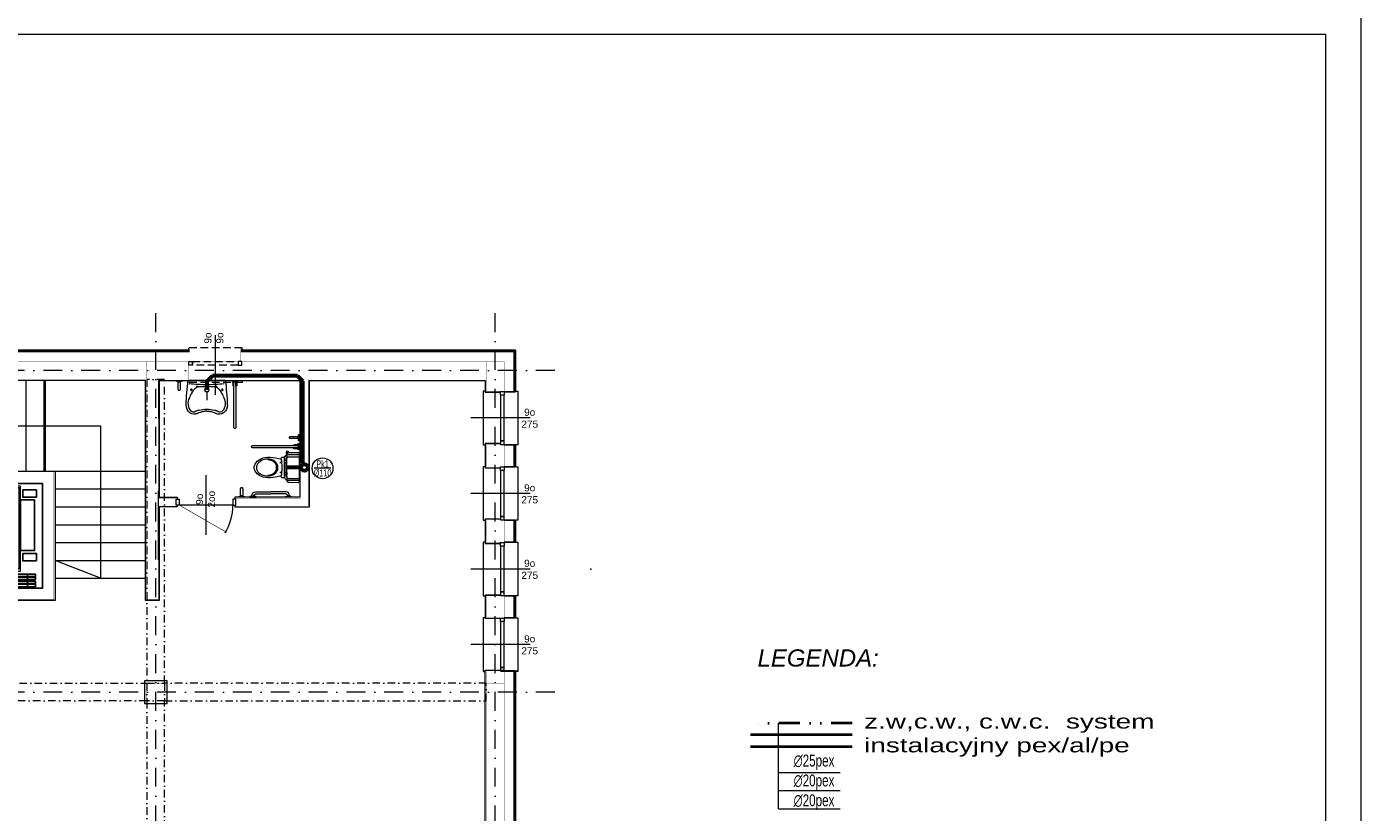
# Model space of a CAD drawing. Extents: x 4615668 to 9294084, y 16339 to 10688993.
# Tile 231 of 256: x 4720963 to 4723204, y 5343179 to 5344498. Entities that reach past the tile are written whole.
import ezdxf
from ezdxf.enums import TextEntityAlignment as Align
from ezdxf.lldxf.tags import DXFTag

# ---------------------------------------------------------------- set-up
doc = ezdxf.new("R2010")
doc.units = 0
doc.header["$MEASUREMENT"] = 0
for name, pattern in [('DASHDOT', [25.4, 12.7, -6.35, 0, -6.35]), ('DASHED', [19.05, 12.7, -6.35]), ('DIVIDE', [1.25, 0.5, -0.25, 0, -0.25, 0, -0.25])]:
    doc.linetypes.add(name, pattern=pattern)
for name, color, linetype, lineweight in [('++ wod-kan_Opisy Kan', 221, 'Continuous', 5), ('_InstKAN_Pion1', 41, 'Continuous', 35), ('_T_w-k_Tr_cwc', 31, 'DIVIDE', 40), ('_T_w-k_Tr_cwu', 20, 'DASHDOT', 40), ('_T_w-k_Tr_ks', 34, 'Continuous', 60), ('_T_w-k_Tr_zw', 150, 'Continuous', 40), ('A_widok', 8, 'Continuous', 0), ('hatch', 253, 'Continuous', 0), ('IS_KS_piony_oznaczenia', 35, 'Continuous', 18), ('Osie', 175, 'DASHDOT', 9), ('Wymiar', 7, 'Continuous', 9), ('WYPOSAŻENIE', 223, 'Continuous', 9)]:
    doc.layers.add(name, color=color, linetype=linetype, lineweight=lineweight)
for name, color, linetype in [('_', 7, 'Continuous'), ('MURY', 7, 'Continuous'), ('STOLARKA', 4, 'Continuous')]:
    doc.layers.add(name, color=color, linetype=linetype)
doc.styles.add('_a1', font='arial.ttf', dxfattribs={"height": 120})
doc.styles.add('ARIAL_CE', font='arial.ttf', dxfattribs={"height": 15})
doc.styles.add('opis instalacje', font='arial.ttf', dxfattribs={"width": 0.7, "height": 12})
doc.linetypes.add('BATTING', pattern='A,0.00254,-2.54,[134,ltypeshp.shx,S=2.54,R=0,X=-2.54,Y=0],-5.08,[134,ltypeshp.shx,S=2.54,R=180,X=2.54,Y=0],-2.54', length=10.16254)
tags = doc.linetypes.add('DASH', pattern=[15, 10, -5]).pattern_tags.tags
tags[6:7] = [DXFTag(74, 4), DXFTag(75, 0), DXFTag(340, '0'), DXFTag(46, 0.0), DXFTag(50, 0.0), DXFTag(44, 0.0), DXFTag(45, 0.0)]
tags[4:5] = [DXFTag(74, 4), DXFTag(75, 0), DXFTag(340, '0'), DXFTag(46, 0.0), DXFTag(50, 0.0), DXFTag(44, 0.0), DXFTag(45, 0.0)]

# ---------------------------------------------------------------- blocks, each defined once
blk = doc.blocks.new('G$C503E6358')
at = {"layer": 'STOLARKA', "color": 5, "linetype": 'DASHED', "lineweight": 0}
blk.add_line((100, 45), (0, 45), dxfattribs=at)
for points in [[(24, 0), (21, 0), (21, 90), (24, 90)], [(76, 0), (79, 0), (79, 90), (76, 90)]]:
    blk.add_lwpolyline(points, dxfattribs=at)
for points in [[(56, 89.5), (56, 83.5), (50, 83.5), (50, 89.5)], [(56, 83.5), (56, 6.5), (50, 6.5), (50, 83.5)], [(56, 0.5), (56, 6.5), (50, 6.5), (50, 0.5)]]:
    blk.add_lwpolyline(points, close=True, dxfattribs=at)
blk = doc.blocks.new('G$C772A7A8F')
at = {"layer": 'STOLARKA', "color": 5, "lineweight": 0}
blk.add_line((100, 45), (0, 45), dxfattribs=at)
for points in [[(24, 0), (21, 0), (21, 90), (24, 90)], [(76, 0), (79, 0), (79, 90), (76, 90)]]:
    blk.add_lwpolyline(points, dxfattribs=at)
for points in [[(56, 89.5), (56, 83.5), (50, 83.5), (50, 89.5)], [(56, 83.5), (56, 6.5), (50, 6.5), (50, 83.5)], [(56, 0.5), (56, 6.5), (50, 6.5), (50, 0.5)]]:
    blk.add_lwpolyline(points, close=True, dxfattribs=at)
blk = doc.blocks.new('G$C5CBE0247')
at = {"layer": 'STOLARKA', "color": 5, "lineweight": 0}
for points in [[(0, 55), (0, 58), (60, 58), (60, 55)], [(0, 3), (0, 0), (60, 0), (60, 3)]]:
    blk.add_lwpolyline(points, dxfattribs=at)
for points in [[(0.5, 23), (6.5, 23), (6.5, 29), (0.5, 29)], [(53.5, 23), (6.5, 23), (6.5, 29), (53.5, 29)], [(59.5, 23), (53.5, 23), (53.5, 29), (59.5, 29)]]:
    blk.add_lwpolyline(points, close=True, dxfattribs=at)
blk = doc.blocks.new('G$C21C1C319')
at = {"layer": 'STOLARKA', "color": 5, "lineweight": 0}
blk.add_line((30, 0), (30, 100), dxfattribs=at)
for points in [[(0.5, 44), (6.5, 44), (6.5, 50), (0.5, 50)], [(53.5, 44), (6.5, 44), (6.5, 50), (53.5, 50)], [(59.5, 44), (53.5, 44), (53.5, 50), (59.5, 50)]]:
    blk.add_lwpolyline(points, close=True, dxfattribs=at)
blk.add_lwpolyline([(0, 24), (0, 21), (60, 21), (60, 24)], dxfattribs=at)
at = {"lineweight": 0, "ltscale": 40}
blk.add_blockref('G$C5CBE0247', (0, 21), dxfattribs=at)
blk = doc.blocks.new('G$C8361AC1F')
at = {"layer": 'STOLARKA', "color": 252, "linetype": 'Continuous', "lineweight": 0}
for p, q in [((50, 100), (50, 0)), ((5, 50), (95, 50))]:
    blk.add_line(p, q, dxfattribs=at)
at = {"layer": 'STOLARKA', "color": 252, "linetype": 'Continuous', "lineweight": 0, "const_width": 1}
blk.add_lwpolyline([(95, 50), (15.3, 96)], dxfattribs=at)
at = {"layer": 'STOLARKA', "color": 252, "linetype": 'Continuous', "lineweight": 0}
for points in [[(5, 40), (5, 50), (0, 50), (0, 40)], [(95, 40), (95, 50), (100, 50), (100, 40)]]:
    blk.add_lwpolyline(points, close=True, dxfattribs=at)
blk.add_arc((95, 50), 90, 148.7267, 180, dxfattribs=at)
blk = doc.blocks.new('G$C0CCF9696')
at = {"layer": 'STOLARKA', "color": 5, "lineweight": 0}
blk.add_line((100, 30), (0, 30), dxfattribs=at)
for points in [[(68, 59.5), (68, 53.5), (56, 53.5), (56, 59.5)], [(68, 59.5), (68, 53.5), (56, 53.5), (56, 59.5)], [(68, 53.5), (68, 6.5), (56, 6.5), (56, 53.5)], [(68, 53.5), (68, 6.5), (56, 6.5), (56, 53.5)], [(68, 0.5), (68, 6.5), (56, 6.5), (56, 0.5)]]:
    blk.add_lwpolyline(points, close=True, dxfattribs=at)
blk.add_lwpolyline([(76, 0), (79, 0), (79, 60), (76, 60)], dxfattribs=at)
blk.add_lwpolyline([(76, 0), (79, 0), (79, 60), (76, 60)], dxfattribs=at)
blk = doc.blocks.new('G$C61CBF25F')
at = {"layer": 'Osie', "lineweight": 0, "ltscale": 2.5}
for p, q in [((305, 0), (305, 1880)), ((855, 0), (855, 1880)), ((1425, 0), (1425, 1880)), ((1525, 1780), (204.8, 1780)), ((1525, 1780), (204.8, 1780)), ((95, 540), (95, 1340)), ((1525, 1240), (-5, 1240)), ((1525, 640), (-5, 640)), ((1525, 100), (204.8, 100))]:
    blk.add_line(p, q, dxfattribs=at)
blk = doc.blocks.new('G$CCAF8BBA6')
at = {"layer": 'MURY', "color": 5, "linetype": 'DASH', "lineweight": 0}
blk.add_line((960, 1839), (960, 1739), dxfattribs=at)
at = {"layer": 'MURY', "linetype": 'Continuous', "lineweight": 0}
for p, q in [((492.5, 1611), (492.5, 1763.5)), ((522.5, 1611), (522.5, 1763.5)), ((552.5, 1611), (552.5, 1763.5)), ((582.5, 1611), (582.5, 1763.5)), ((612.5, 1611), (612.5, 1763.5)), ((642.5, 1611), (642.5, 1763.5)), ((672.5, 1611), (672.5, 1763.5)), ((479, 1611), (326.5, 1611)), ((479.5, 1611), (327, 1611)), ((685.5, 1611), (843, 1611)), ((479, 1581), (327, 1581)), ((691, 1581), (843.5, 1581)), ((479, 1551), (327, 1551)), ((691, 1551), (843, 1551)), ((459.1, 1521), (327, 1521)), ((691, 1521), (843, 1521)), ((691, 1491), (843, 1491)), ((691, 1461), (843, 1461)), ((767.2, 1431), (691, 1461)), ((691, 1431), (843, 1431))]:
    blk.add_line(p, q, dxfattribs=at)
at = {"layer": 'MURY', "linetype": 'DASH', "lineweight": 0}
for p, q in [((555, 1611), (555, 1763)), ((615, 1611), (615, 1763)), ((675, 1611), (675, 1763)), ((864, 1570.1), (863.9, 1570.1)), ((864, 1510.1), (863.9, 1510.1)), ((615, 1421), (615, 1422)), ((615, 1414.5), (615, 1416.5))]:
    blk.add_line(p, q, dxfattribs=at)
at = {"layer": 'MURY', "lineweight": 0, "ltscale": 40}
for p, q in [((863.9, 1577.9), (863.9, 1462.2)), ((479, 1491), (327, 1491)), ((479, 1461), (327, 1461)), ((479, 1431), (327, 1431)), ((479, 1414.5), (327, 1414.5)), ((479, 1410.5), (327, 1410.5)), ((479, 1406.5), (327, 1406.5))]:
    blk.add_line(p, q, dxfattribs=at)
at = {"layer": 'MURY', "ltscale": 10}
for p, q in [((523, 1444.9), (613, 1444.9)), ((507.5, 1414.5), (621.5, 1414.5))]:
    blk.add_line(p, q, dxfattribs=at)
at = {"layer": 'MURY', "ltscale": 40}
for p, q in [((1415, 767.1), (1415, 871.1)), ((1415, 653.1), (1415, 757.1))]:
    blk.add_line(p, q, dxfattribs=at)
at = {"layer": 'MURY', "lineweight": 0, "ltscale": 40}
for points, const_width in [([(295, 1754), (273, 1754), (273, 1817), (1467, 1817), (1467, 1744.3), (1445, 1744.3)], 0.1), ([(295, 1669), (273, 1669), (273, 1698), (295, 1698)], 0.1), ([(1445, 1618.4), (1460, 1618.4), (1460, 1655.2), (1445, 1655.2)], 0.2), ([(1445, 1616.4), (1467, 1616.4), (1467, 1657.2), (1445, 1657.2)], 0.1), ([(295, 1613), (273, 1613), (273, 1277), (63, 1277), (63, 1095.5), (63, 603), (273, 603), (273, 447.6), (283, 447.6)], 0.1), ([(1445, 1491.5), (1460, 1491.5), (1460, 1528.4), (1445, 1528.4)], 0.2), ([(1445, 1489.5), (1467, 1489.5), (1467, 1530.4), (1445, 1530.4)], 0.1), ([(1445, 1364.7), (1460, 1364.7), (1460, 1401.6), (1445, 1401.6)], 0.2), ([(1445, 1362.8), (1467, 1362.8), (1467, 1403.6), (1445, 1403.6)], 0.1), ([(1444.7, 1276.8), (1467, 1276.8), (1467, 603.2), (1445, 603.2)], 0.1), ([(1445, 476.4), (1467, 476.4), (1467, 517.2), (1445, 517.2)], 0.1), ([(1445, 478.4), (1460, 478.4), (1460, 515.2), (1445, 515.2)], 0.2), ([(283, 391.6), (273, 391.6), (273, 362.6), (283, 362.6)], 0.1), ([(1445, 351.6), (1460, 351.6), (1460, 388.4), (1445, 388.4)], 0.2), ([(1445, 349.6), (1467, 349.6), (1467, 390.4), (1445, 390.4)], 0.1), ([(283, 306.6), (273, 306.6), (273, 277.6), (283, 277.6)], 0.1), ([(1445, 224.7), (1460, 224.7), (1460, 261.6), (1445, 261.6)], 0.2), ([(1445, 222.7), (1467, 222.7), (1467, 263.6), (1445, 263.6)], 0.1), ([(283, 221.6), (273, 221.6), (273, 192.6), (283, 192.6)], 0.1), ([(346.8, 73), (346.8, 63), (273, 63), (273, 136.8), (283, 136.8)], 0.1), ([(1445, 136.8), (1467, 136.8), (1467, 63), (657.6, 63), (657.6, 73)], 0.1), ([(402.6, 73), (402.6, 63), (431.6, 63), (431.6, 73)], 0.1), ([(487.6, 73), (487.6, 63), (516.6, 63), (516.6, 73)], 0.1), ([(572.6, 73), (572.6, 63), (601.6, 63), (601.6, 73)], 0.1)]:
    blk.add_lwpolyline(points, dxfattribs=dict(at, const_width=const_width))
at = {"layer": 'MURY', "linetype": 'DASH', "lineweight": 0, "const_width": 0.2}
for points in [[(917, 1795), (917, 1817)], [(1003, 1795), (1003, 1817)]]:
    blk.add_lwpolyline(points, dxfattribs=at)
at = {"layer": 'MURY', "lineweight": -3, "ltscale": 40}
for points in [[(295, 1756), (276, 1756), (276, 1814), (917, 1814)], [(295, 1756), (278, 1756), (278, 1812), (917, 1812)], [(1003, 1814), (1464, 1814), (1464, 1744.3), (1445, 1744.3)], [(1003, 1812), (1462, 1812), (1462, 1744.3), (1445, 1744.3)], [(295, 1671), (276, 1671), (276, 1696), (295, 1696)], [(295, 1671), (278, 1671), (278, 1696), (295, 1696)], [(1445.1, 1618.4), (1462, 1618.4), (1462, 1655.2), (1445, 1655.2)], [(1445, 1618.4), (1464, 1618.4), (1464, 1655.2), (1445, 1655.2)], [(295, 1611), (276, 1611), (276, 1274), (66, 1274), (66, 1095.5), (66, 606), (276, 606), (276, 449.6), (295, 449.6)], [(295, 1611), (278, 1611), (278, 1272), (68, 1272), (68, 1095.5), (68, 608), (278, 608), (278, 449.6), (295, 449.6)], [(1445, 1491.5), (1464, 1491.5), (1464, 1528.4), (1445, 1528.4)], [(1445.1, 1491.5), (1462, 1491.5), (1462, 1528.4), (1445, 1528.4)], [(1445, 1364.7), (1464, 1364.7), (1464, 1401.6), (1445, 1401.6)], [(1445.1, 1364.7), (1462, 1364.7), (1462, 1401.6), (1445, 1401.6)], [(1445, 1274.8), (1464, 1274.8), (1464, 605.2), (1445, 605.2)], [(1445, 1274.8), (1462, 1274.8), (1462, 605.2), (1445, 605.2)], [(1445, 478.4), (1464, 478.4), (1464, 515.2), (1445, 515.2)], [(1445.1, 478.4), (1462, 478.4), (1462, 515.2), (1445, 515.2)], [(295, 389.6), (276, 389.6), (276, 364.6), (295, 364.6)], [(295, 389.6), (278, 389.6), (278, 364.6), (295.3, 364.6)], [(1445, 351.6), (1464, 351.6), (1464, 388.4), (1445, 388.4)], [(1445.1, 351.6), (1462, 351.6), (1462, 388.4), (1445, 388.4)], [(295, 304.6), (276, 304.6), (276, 279.6), (295, 279.6)], [(295, 304.6), (278, 304.6), (278, 279.6), (295.3, 279.6)], [(1445, 224.7), (1464, 224.7), (1464, 261.6), (1445, 261.6)], [(1445.1, 224.7), (1462, 224.7), (1462, 261.6), (1445, 261.6)], [(295, 219.6), (276, 219.6), (276, 194.6), (295, 194.6)], [(295, 219.6), (278, 219.6), (278, 194.6), (295.3, 194.6)], [(344.6, 85), (344.6, 66), (276, 66), (276, 134.8), (295, 134.8)], [(344.6, 85), (344.6, 68), (278, 68), (278, 134.8), (295, 134.8)], [(344.6, 85), (344.6, 70), (280, 70), (280, 134.8), (295, 134.8)], [(1445, 134.8), (1462, 134.8), (1462, 68), (659.6, 68), (659.6, 85)], [(1445, 134.8), (1464, 134.8), (1464, 66), (659.6, 66), (659.6, 85)], [(404.6, 85), (404.6, 68), (429.6, 68), (429.6, 85.3)], [(404.6, 85), (404.6, 66), (429.6, 66), (429.6, 85)], [(489.6, 85), (489.6, 68), (514.6, 68), (514.6, 85.3)], [(489.6, 85), (489.6, 66), (514.6, 66), (514.6, 85)], [(574.6, 85), (574.6, 68), (599.6, 68), (599.6, 85.3)], [(574.6, 85), (574.6, 66), (599.6, 66), (599.6, 85)]]:
    blk.add_lwpolyline(points, dxfattribs=at)
at = {"layer": 'MURY', "lineweight": 0, "ltscale": 40}
for points in [[(295, 1756, 0.2, 0.2, 0), (280, 1756, 0.2, 0.2, 0), (280, 1810, 0.2, 0.2, 0), (917, 1810, 0, 0, 0)], [(1003, 1810, 0.2, 0.2, 0), (1460, 1810, 0.2, 0.2, 0), (1460, 1745.2, 0.2, 0.2, 0), (1445, 1745.2, 0.2, 0.2, 0)], [(295, 1671, 0.2, 0.2, 0), (280, 1671, 0.2, 0.2, 0), (280, 1696, 0.2, 0.2, 0), (295, 1696, 0.2, 0.2, 0)], [(1445.3, 1274.8, 0.2, 0.2, 0), (1460, 1274.8, 0.2, 0.2, 0), (1459.9, 605.2, 0.2, 0.2, 0), (1444.9, 605.2, 0.2, 0.2, 0)], [(295, 389.6, 0.2, 0.2, 0), (280, 389.6, 0.2, 0.2, 0), (280, 364.6, 0.2, 0.2, 0), (295, 364.6, 0.2, 0.2, 0)], [(295, 304.6, 0.2, 0.2, 0), (280, 304.6, 0.2, 0.2, 0), (280, 279.6, 0.2, 0.2, 0), (295, 279.6, 0.2, 0.2, 0)], [(295, 219.6, 0.2, 0.2, 0), (280, 219.6, 0.2, 0.2, 0), (280, 194.6, 0.2, 0.2, 0), (295, 194.6, 0.2, 0.2, 0)], [(1445, 134.8, 0.2, 0.2, 0), (1460, 134.8, 0.2, 0.2, 0), (1460, 70, 0.2, 0.2, 0), (659.6, 70, 0.2, 0.2, 0), (659.6, 85, 0.2, 0.2, 0)], [(404.6, 85, 0.2, 0.2, 0), (404.6, 70, 0.2, 0.2, 0), (429.6, 70, 0.2, 0.2, 0), (429.6, 85, 0.2, 0.2, 0)], [(489.6, 85, 0.2, 0.2, 0), (489.6, 70, 0.2, 0.2, 0), (514.6, 70, 0.2, 0.2, 0), (514.6, 85, 0.2, 0.2, 0)], [(574.6, 85, 0.2, 0.2, 0), (574.6, 70, 0.2, 0.2, 0), (599.6, 70, 0.2, 0.2, 0), (599.6, 85, 0.2, 0.2, 0)]]:
    blk.add_lwpolyline(points, format="xyseb", dxfattribs=at)
at = {"layer": 'MURY', "ltscale": 40, "const_width": 0.3}
for points in [[(295, 1765), (325, 1765), (325, 1795), (295, 1795)], [(325, 1765), (845, 1765), (845, 1795), (325, 1795)], [(845, 1765), (875, 1765), (875, 1795), (845, 1795)], [(875, 1765), (1415, 1765), (1415, 1795), (875, 1795)], [(1415, 1765), (1445, 1765), (1445, 1795), (1415, 1795)], [(295, 1756), (295, 1765), (325, 1765), (325, 1756)], [(864, 1395.5), (864, 1765), (845, 1765), (845, 1395.5)], [(1415, 1745.2), (1445, 1745.2), (1445, 1765), (1415, 1765)], [(295, 1671), (295, 1696), (325, 1696), (325, 1671)], [(1415, 1655.2), (1445, 1655.2), (1445, 1618.4), (1415, 1618.4)], [(295, 1255), (325, 1255), (325, 1611), (295, 1611)], [(295, 1586), (295, 1611), (325, 1611), (325, 1586)], [(864, 1553), (894.1, 1553), (894.1, 1565), (864, 1565)], [(1415, 1491.6), (1445, 1491.6), (1445, 1528.4), (1415, 1528.4)], [(1415, 1401.6), (1445, 1401.6), (1445, 1364.7), (1415, 1364.7)], [(295, 1225), (325, 1225), (325, 1255), (295, 1255)], [(845, 1225), (875, 1225), (875, 1255), (845, 1255)], [(1415, 1274.8), (1445, 1274.8), (1445, 1255), (1415, 1255)], [(1415, 1225), (1445, 1225), (1445, 1255), (1415, 1255)], [(295, 1160), (295, 1160), (295, 1130), (295, 1130), (295, 1060), (325, 1060), (325, 1225), (295, 1225)], [(1415, 655), (1445, 655), (1445, 1225), (1415, 1225)], [(295, 625), (325, 625), (325, 655), (295, 655)], [(845, 625), (875, 625), (875, 655), (845, 655)], [(1415, 625), (1445, 625), (1445, 655), (1415, 655)], [(295, 449.6), (325, 449.6), (325, 625), (295, 625)], [(1415, 605.2), (1445, 605.2), (1445, 625), (1415, 625)], [(1415, 478.4), (1445, 478.4), (1445, 515.2), (1415, 515.2)], [(295, 449.6), (295, 474.6), (325, 474.6), (325, 449.6)], [(295, 364.6), (295, 389.6), (325, 389.6), (325, 364.6)], [(1415, 388.4), (1445, 388.4), (1445, 351.6), (1415, 351.6)], [(295, 279.6), (295, 304.6), (325, 304.6), (325, 279.6)], [(1415, 224.7), (1445, 224.7), (1445, 261.6), (1415, 261.6)], [(295, 194.6), (295, 219.6), (325, 219.6), (325, 194.6)], [(295, 115), (325, 115), (325, 134.8), (295, 134.8)], [(1415, 115), (1445, 115), (1445, 134.8), (1415, 134.8)], [(295, 85), (325, 85), (325, 115), (295, 115)], [(325, 85), (325, 115), (344.6, 115), (344.6, 85)], [(404.6, 85), (429.6, 85), (429.6, 115), (404.6, 115)], [(489.6, 85), (514.6, 85), (514.6, 115), (489.6, 115)], [(574.6, 85), (599.6, 85), (599.6, 115), (574.6, 115)], [(659.6, 85), (845, 85), (845, 115), (659.6, 115)], [(659.6, 85), (684.6, 85), (684.6, 115), (659.6, 115)], [(845, 85), (875, 85), (875, 115), (845, 115)], [(875, 85), (1415, 85), (1415, 115), (875, 115)], [(1415, 85), (1445, 85), (1445, 115), (1415, 115)]]:
    blk.add_lwpolyline(points, close=True, dxfattribs=at)
at = {"layer": 'MURY', "linetype": 'DASHDOT', "ltscale": 0.5, "const_width": 0.3}
for points in [[(915, 1765), (915, 1795)], [(1005, 1765), (1005, 1795)]]:
    blk.add_lwpolyline(points, dxfattribs=at)
at = {"layer": 'MURY', "lineweight": 0, "ltscale": 40}
for points in [[(896, 1554), (896, 1551), (866, 1551), (866, 1393.5), (843, 1393.5), (843, 1699.4), (843, 1763), (822.5, 1763), (327, 1763), (327, 1754), (301, 1754)], [(866, 1699.4), (866, 1699.4), (866, 1763), (1069.8, 1763), (1069.8, 1763), (1085.8, 1763), (1085.8, 1763), (1102, 1763), (1102, 1567), (993, 1567), (993, 1564)], [(866, 1763), (866, 1567), (896, 1567), (896, 1564)], [(993, 1554), (993, 1551), (1118, 1551), (1118, 1763), (1413, 1763.1), (1413, 1743.3), (1439, 1743.3)], [(301, 1698), (327, 1698), (327, 1669), (301, 1669)], [(1439, 1657.2), (1413, 1657.2), (1413, 1616.4), (1439, 1616.4)], [(301, 1613), (327, 1613), (327, 1058), (293, 1058), (293, 1128), (293, 1128), (293, 1223), (117, 1223), (117, 784.5), (117, 752), (117, 752), (117, 657), (293, 657), (293, 822), (327, 822), (327, 447.6)], [(507.5, 1414.5), (507.5, 1414.5), (507.5, 1393.5), (479, 1393.5), (479, 1611), (691, 1611), (691, 1393.5), (621.5, 1393.5), (621.5, 1414.5)], [(672, 1611), (672.5, 1611)], [(1439, 1530.4), (1413, 1530.4), (1413, 1489.6), (1439, 1489.6)], [(621.5, 1416.5), (621.5, 1416.5)], [(1439, 1363.3), (1413.5, 1363.3), (1413.5, 1403.1), (1439, 1403.1)], [(1439, 603.2), (1413, 603.2), (1413, 1276.8), (1445, 1276.8)], [(1439, 516.7), (1413.5, 516.7), (1413.5, 476.9), (1439, 476.9)], [(327, 447.8), (327, 447.6), (295, 447.6)], [(295, 391.6), (327, 391.6), (327, 362.6), (295, 362.6)], [(1439, 349.6), (1413, 349.6), (1413, 390.4), (1439, 390.4)], [(295, 306.6), (327, 306.6), (327, 277.6), (295, 277.6)], [(1439, 222.7), (1413, 222.7), (1413, 263.6), (1439, 263.6)], [(295, 221.6), (327, 221.6), (327, 192.6), (295, 192.6)], [(346.6, 85), (346.6, 117), (327, 117), (327, 136.8), (295, 136.8)], [(327, 117), (1413, 117), (1413, 136.8), (1439, 136.8)], [(431.6, 85), (431.6, 117), (402.6, 117), (402.6, 85)], [(516.6, 85), (516.6, 117), (487.6, 117), (487.6, 85)], [(601.6, 85), (601.6, 117), (572.6, 117), (572.6, 85)]]:
    blk.add_lwpolyline(points, dxfattribs=at)
at = {"layer": 'MURY', "linetype": 'DASHDOT', "lineweight": 0}
for points in [[(845, 1255), (875, 1255), (875, 1765), (845, 1765)], [(845, 1225), (325, 1225), (325, 1255), (845, 1255)], [(875, 1225), (1415, 1225), (1415, 1255), (875, 1255)], [(845, 655), (875, 655), (875, 1225), (845, 1225)], [(293, 822), (327, 822), (327, 1058), (293, 1058)], [(845, 625), (325, 625), (325, 655), (845, 655)], [(875, 625), (1415, 625), (1415, 655), (875, 655)], [(845, 115), (875, 115), (875, 625), (845, 625)]]:
    blk.add_lwpolyline(points, close=True, dxfattribs=at)
at = {"layer": 'MURY', "linetype": 'DASH', "lineweight": 0}
blk.add_lwpolyline([(905, 1763), (925, 1763)], dxfattribs=at)
at = {"layer": 'MURY', "ltscale": 40, "const_width": 0.3}
for points in [[(995, 1553), (1116, 1553), (1116, 1765), (1104, 1765), (1104, 1565), (995, 1565), (995, 1553)], [(505.5, 1414.5), (505.5, 1395.5), (481, 1395.5), (481, 1609), (689, 1609), (689, 1395.5), (623.5, 1395.5), (623.5, 1414.5), (670, 1414.5), (670, 1590), (500, 1590), (500, 1414.5), (505.5, 1414.5)], [(295, 720), (295, 655), (325, 655), (325, 820), (295, 820), (295, 750), (295, 750), (295, 720), (295, 720)]]:
    blk.add_lwpolyline(points, dxfattribs=at)
at = {"layer": 'MURY', "linetype": 'BATTING', "lineweight": 0, "ltscale": 0.75}
blk.add_lwpolyline([(287.5, 1696), (287.5, 1671)], dxfattribs=at)
at = {"layer": 'MURY', "linetype": 'Continuous', "lineweight": 0}
blk.add_lwpolyline([(403, 1414.5), (402.7, 1611), (402.7, 1687), (767.2, 1687), (767.2, 1431)], dxfattribs=at)
at = {"layer": 'MURY', "lineweight": -3, "ltscale": 40, "const_width": 0.2}
blk.add_lwpolyline([(295, 1611), (280, 1611), (280, 1270), (70, 1270), (70, 1095.5), (70, 610), (280, 610), (280, 449.6), (295, 449.6)], dxfattribs=at)
at = {"layer": 'MURY', "ltscale": 10}
for points in [[(500, 1414.5), (670, 1414.5), (670, 1590), (500, 1590)], [(660, 1579.5), (636.6, 1579.5), (636.6, 1567.5), (660, 1567.5)], [(633, 1477.5), (656.3, 1477.5), (656.3, 1562.5), (633, 1562.5)], [(660, 1460.5), (636.6, 1460.5), (636.6, 1472.5), (660, 1472.5)], [(644.5, 1434), (597, 1434), (597, 1438), (644.5, 1438)], [(613, 1434), (658, 1434), (658, 1438), (613, 1438)], [(644.5, 1429), (597, 1429), (597, 1433), (644.5, 1433)], [(644.5, 1422), (597, 1422), (597, 1426), (644.5, 1426)], [(644.5, 1416.5), (597, 1416.5), (597, 1421), (644.5, 1421)], [(613, 1429), (658, 1429), (658, 1433), (613, 1433)], [(613, 1422), (658, 1422), (658, 1426), (613, 1426)], [(613, 1416.5), (658, 1416.5), (658, 1421), (613, 1421)]]:
    blk.add_lwpolyline(points, close=True, dxfattribs=at)
at = {"layer": 'MURY', "linetype": 'Continuous', "lineweight": 0}
blk.add_lwpolyline([(518, 1442.9), (633, 1442.9), (633, 1585.5), (518, 1585.5)], close=True, dxfattribs=at)
at = {"layer": 'MURY', "ltscale": 10}
blk.add_lwpolyline([(613, 1442.9), (613, 1446.9), (630.5, 1446.9), (630.5, 1583), (520.5, 1583), (520.5, 1446.9), (523, 1446.9), (523, 1442.9)], dxfattribs=at)
at = {"layer": 'MURY', "ltscale": 40}
for points in [[(295, 625, 0.3, 0.3, 0), (85, 625, 0.3, 0.3, 0), (85, 1255, 0.3, 0.3, 0), (295, 1255, 0.3, 0, 0)], [(295, 655, 0.3, 0.3, 0), (115, 655, 0.3, 0.3, 0), (115, 1225, 0.3, 0.3, 0), (295, 1225, 0.3, 0, 0)]]:
    blk.add_lwpolyline(points, format="xyseb", dxfattribs=at)
at = {"layer": 'MURY', "lineweight": 0, "ltscale": 40}
for points in [[(841, 1221), (879, 1221), (879, 1259), (841, 1259)], [(841, 621), (879, 621), (879, 659), (841, 659)]]:
    blk.add_lwpolyline(points, close=True, dxfattribs=at)
at = {"layer": 'MURY'}
for p in [(553, 1444.9), (582, 1444.9), (583, 1444.9), (612, 1444.9)]:
    blk.add_point(p, dxfattribs=at)
at = {"layer": 'MURY', "lineweight": 0, "ltscale": 40}
for p in [(1590.9, 1446.6), (1590.7, 433.4), (1590.9, 433.4)]:
    blk.add_point(p, dxfattribs=at)
at = {"lineweight": 0, "ltscale": 40}
blk.add_blockref('G$C61CBF25F', (5, 0), dxfattribs=at)
at = {"layer": 'MURY', "lineweight": 0, "ltscale": 40, "rotation": 90}
blk.add_blockref('G$C503E6358', (1005, 1739), dxfattribs=at)
at = {"layer": 'MURY', "lineweight": 0, "ltscale": 40, "xscale": -1}
for name, p, rotation in [('G$C21C1C319', (251, 1696), 270.0000000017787), ('G$C772A7A8F', (1389, 1745.2), 180), ('G$C21C1C319', (251, 1611), 270.0000000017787), ('G$C772A7A8F', (1389, 1618.4), 180), ('G$C772A7A8F', (1389, 1491.6), 180), ('G$C772A7A8F', (1389, 1364.7), 180)]:
    blk.add_blockref(name, p, dxfattribs=dict(at, rotation=rotation))
at = {"layer": 'MURY', "color": 251, "lineweight": 0, "ltscale": 40, "rotation": 179.9999999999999}
blk.add_blockref('G$C8361AC1F', (994.5, 1604), dxfattribs=at)
at = {"layer": 'MURY', "lineweight": 0, "ltscale": 40}
for p in [(1389, 515.2), (1389, 388.4), (1389, 261.6), (1389, 134.8)]:
    blk.add_blockref('G$C772A7A8F', p, dxfattribs=at)
at = {"layer": 'MURY', "color": 1, "lineweight": 0, "ltscale": 40, "xscale": -1}
for p in [(351, 389.6), (351, 304.6), (351, 219.6), (351, 134.8)]:
    blk.add_blockref('G$C0CCF9696', p, dxfattribs=at)
at = {"layer": 'MURY', "color": 1, "lineweight": 0, "ltscale": 40, "rotation": 270}
for p in [(344.8, 141), (429.8, 141), (514.8, 141), (599.8, 141)]:
    blk.add_blockref('G$C0CCF9696', p, dxfattribs=at)
at = {"layer": 'MURY', "char_height": 12, "width": 1777.517, "attachment_point": 5, "style": 'ARIAL_CE'}
for s, insert, rotation in [('\\pxi-10,l16.666687,t16.666687;9o\\P9o', (957.8, 1794.4), 90.1544), ('\\pxi-10,l16.666687,t16.666687;6o\\P275', (204.1, 1727.8), 0.1544), ('\\pxi-10,l16.666687,t16.666687;9o\\P275', (1448, 1699.6), 0.1544), ('\\pxi-10,l16.666687,t16.666687;6o\\P275', (204.1, 1642.8), 0.1544), ('\\pxi-10,l16.666687,t16.666687;9o\\P2oo', (943.7, 1523.8), 90.1544), ('\\pxi-10,l16.666687,t16.666687;9o\\P275', (1448, 1572.7), 0.1544), ('\\pxi-10,l16.666687,t16.666687;9o\\P275', (1448, 1445.9), 0.1544), ('\\pxi-10,l16.666687,t16.666687;9o\\P275', (1448, 1319.1), 0.1544), ('\\pxi-10,l16.666687,t16.666687;9o\\P275', (1448, 559.6), 0.1544), ('\\pxi-10,l16.666687,t16.666687;9o\\P275', (1447.9, 435.3), 0.1544), ('\\pxi-10,l16.666687,t16.666687;6o\\P275', (204.1, 421.3), 0.1544), ('\\pxi-10,l16.666687,t16.666687;6o\\P275', (204.1, 336.3), 0.1544), ('\\pxi-10,l16.666687,t16.666687;9o\\P275', (1448, 305.9), 0.1544), ('\\pxi-10,l16.666687,t16.666687;6o\\P275', (204.1, 251.3), 0.1544), ('\\pxi-10,l16.666687,t16.666687;6o\\P275', (204.1, 166.5), 0.1544), ('\\pxi-10,l16.666687,t16.666687;9o\\P275', (1446.5, 181.1), 0.1544), ('\\pxi-10,l16.666687,t16.666687;6o\\P275', (375.4, 5.3), 90.1544), ('\\pxi-10,l16.666687,t16.666687;6o\\P275', (460.4, 5.3), 90.1544), ('\\pxi-10,l16.666687,t16.666687;6o\\P275', (545.4, 5.3), 90.1544), ('\\pxi-10,l16.666687,t16.666687;6o\\P275', (630.4, 5.3), 90.1544)]:
    blk.add_mtext(s, dxfattribs=dict(at, insert=insert, rotation=rotation))
blk = doc.blocks.new('umywalka')
at = {"layer": 'WYPOSAŻENIE', "lineweight": 0}
for p, q in [((-13.1, -5.4), (-17.6, -5.4)), ((-15.4, -7.4), (-15.4, -3.4)), ((-10.1, -16.2), (-10.9, -14.9)), ((0, -62.6), (0, 0)), ((0.1, -2.7), (0, -2.7)), ((-51.5, -31.3), (-51.5, -28.2)), ((-51.5, -31.3), (-51.5, -34.3)), ((-19.1, -31.3), (-33, -31.3)), ((-13.1, -57.2), (-17.6, -57.2)), ((-15.4, -55.1), (-15.4, -59.2)), ((-10.1, -46.3), (-10.9, -47.7)), ((0.1, -59.9), (0, -59.9))]:
    blk.add_line(p, q, dxfattribs=at)
at = {"layer": 'WYPOSAŻENIE', "lineweight": 0, "extrusion": (0, 0, -1)}
for centre, major_axis, start_param, end_param in [((-41.5, -10.2), (15, 0), 2.665045, 4.75447), ((-38.5, -16.6), (18.1, 0), 3.92538, 5.263255), ((-58.8, -379.1), (425.3, 0), -1.528716, -1.432204), ((-80.2, -28.1), (28.6, 0), -0.476547, -0.370959), ((-75, -26.3), (22.9, 0), -0.370899, -0.195376), ((-47.7, -8.8), (5.54, 0), 2.405605, 3.988362), ((-114.2, -33.3), (63, 0), -0.195334, -0.089443), ((-81.8, -24.2), (32.9, 0), -0.417269, -0.195158), ((-142.9, -33.1), (94.8, 0), -0.172238, -0.020994), ((-31.8, -14.3), (13.1, 0), -1.360254, -1.107188), ((-47, -41.7), (47.2, 0), -1.107223, -1.025618), ((-45.9, -40.1), (45, 0), -1.025688, -0.942144), ((-55.4, -51.9), (61.3, 0), -0.941874, -0.842747), ((-27.2, -23.3), (18.8, 0), -0.843068, -0.664024), ((-27.4, -23.5), (19.1, 0), -0.66381, -0.437397), ((-10.3, -12.9), (2.18, 0), 0.675065, 1.823026), ((-632, -31.3), (622.1, 0), -0.026897, 0.026897), ((465, -36.2), (472.2, 0), 3.153255, 3.222171), ((-80.2, -34.4), (28.6, 0), 0.370959, 0.476547), ((-75, -36.2), (22.9, 0), 0.195376, 0.370899), ((-114.2, -29.3), (63, 0), 0.089443, 0.195334), ((-81.8, -38.4), (32.9, 0), 0.195158, 0.417269), ((-142.9, -29.5), (94.8, 0), 0.020994, 0.172238), ((-15.4, -31.3), (3.75, 0), 1.570796, 4.712389), ((-15.4, -31.3), (3.75, 0), 4.712389, 7.853982), ((465, -26.3), (472.2, 0), 3.061014, 3.12993), ((-41.5, -52.4), (15, 0), 1.528716, 3.61814), ((-47.7, -53.7), (5.54, 0), 2.294823, 3.87758), ((-38.5, -45.9), (18.1, 0), 1.01993, 2.357805), ((-58.8, 316.6), (425.3, 0), 1.432204, 1.528716), ((-31.8, -48.3), (13.1, 0), 1.107188, 1.360254), ((-47, -20.8), (47.2, 0), 1.025618, 1.107223), ((-45.9, -22.5), (45, 0), 0.942144, 1.025688), ((-55.4, -10.7), (61.3, 0), 0.842747, 0.941874), ((-27.2, -39.2), (18.8, 0), 0.664024, 0.843068), ((-27.4, -39), (19.1, 0), 0.437397, 0.66381), ((-10.3, -49.6), (2.18, 0), 4.460159, 5.60812)]:
    blk.add_ellipse(centre, major_axis=major_axis, ratio=0.9, start_param=start_param, end_param=end_param, dxfattribs=at)
blk = doc.blocks.new('Z$W@#58677476')
at = {"layer": 'WYPOSAŻENIE'}
for p, q in [((2.7, 79), (2.7, 1.9)), ((6.2, 79), (2.7, 79)), ((6.2, 1.9), (6.2, 79)), ((96, 78.3), (94.7, 79.6)), ((100.9, 79.6), (99.5, 78.3)), ((4.4, -0.1), (4.4, -0.1))]:
    blk.add_line(p, q, dxfattribs=at)
for points in [[(-0.8, 80.7), (-0.8, 79.6), (9.7, 79.6), (9.7, 80.7)], [(1.1, 76.9), (1.1, 78), (0.5, 78), (0.5, 76.9)], [(2.4, 71.7), (2.4, 79.6), (1.1, 79.6), (1.1, 71.7)], [(6.6, 71.7), (6.6, 79.6), (7.8, 79.6), (7.8, 71.7)], [(7.8, 76.9), (7.8, 78), (8.5, 78), (8.5, 76.9)], [(92.3, 80.7), (92.3, 79.6), (102.8, 79.6), (102.8, 80.7)]]:
    blk.add_lwpolyline(points, close=True, dxfattribs=at)
blk.add_lwpolyline([(97.8, 64), (97.8, 64, 0.414214), (99.5, 65.8), (99.5, 78.3), (96, 78.3), (96, 65.8, 0.414214)], format="xyb", close=True, dxfattribs=at)
for start, end in [(180.0006, 270.0006), (269.9999, 0)]:
    blk.add_arc((4.5, 1.9), 1.75, start, end, dxfattribs=at)
at = {"layer": 'WYPOSAŻENIE', "xscale": -1, "rotation": 270}
blk.add_blockref('umywalka', (82.8, 80.7), dxfattribs=at)
blk = doc.blocks.new('22')
at = {"layer": 'WYPOSAŻENIE'}
for p, q in [((-30493.3, -117945), (-30493.3, -117945)), ((-30410.7, -117927), (-30409.4, -117925.7)), ((-30409.4, -117931.8), (-30410.7, -117930.5)), ((-30495, -117946.8), (-30495, -118023.9)), ((-30491.5, -118023.9), (-30491.5, -117946.8)), ((-30465.6, -117994), (-30467.6, -117994)), ((-30466.6, -117995), (-30466.6, -117993)), ((-30450, -118004), (-30466.5, -118004)), ((-30451, -117994), (-30449, -117994)), ((-30450, -117995), (-30450, -117993)), ((-30436.5, -118025.5), (-30436.5, -118010.5)), ((-30511.6, -118024.4), (-30510.3, -118023.1)), ((-30506.8, -118023.1), (-30505.4, -118024.4)), ((-30495, -118023.9), (-30491.5, -118023.9))]:
    blk.add_line(p, q, dxfattribs=at)
for points in [[(-30425, -117928.8), (-30425, -117928.8, 0.414214), (-30423.2, -117930.5), (-30410.7, -117930.5), (-30410.7, -117927), (-30423.2, -117927, 0.414214)], [(-30458.3, -117953.6, -0.221073), (-30449.5, -117957.6, -0.102493), (-30444.7, -117966.8, -0.121565), (-30444.9, -117978.3, -0.187395), (-30452.1, -117988, -0.126952), (-30458.3, -117989.6, -0.126952), (-30464.5, -117988, -0.187395), (-30471.7, -117978.3, -0.121565), (-30471.9, -117966.8, -0.102493), (-30467, -117957.6, -0.221073)], [(-30508.5, -118008.8), (-30508.5, -118008.8, 0.414214), (-30510.3, -118010.6), (-30510.3, -118023.1), (-30506.8, -118023.1), (-30506.8, -118010.6, 0.414214)], [(-30481.7, -118025.5), (-30434.8, -118025.5, 0.421203), (-30432.8, -118023.5), (-30433.2, -118007.4, 0.384529), (-30435, -118005.4, 0.020097), (-30458.3, -118004.5, 0.020097), (-30481.5, -118005.4, 0.384529), (-30483.3, -118007.4), (-30483.7, -118023.5, 0.421203)], [(-30475.7, -118000.5), (-30440.9, -118000.5), (-30440.9, -117997.3, 0.472458), (-30443.3, -117995.3, -0.097656), (-30473.3, -117995.3, 0.472458), (-30475.7, -117997.3)]]:
    blk.add_lwpolyline(points, format="xyb", close=True, dxfattribs=at)
for points in [[(-30409.4, -117944.4), (-30410.7, -117945.7), (-30410.7, -117949.2), (-30409.4, -117950.5)], [(-30478.3, -118005.2), (-30481.3, -118004.1), (-30486.1, -118004.8), (-30485.8, -118006.7), (-30483, -118006.3)], [(-30409.4, -118010.5), (-30410.7, -118009.2), (-30410.7, -118005.7), (-30409.4, -118004.4)]]:
    blk.add_lwpolyline(points, dxfattribs=at)
for points in [[(-30408.3, -117923.3), (-30409.4, -117923.3), (-30409.4, -117933.8), (-30408.3, -117933.8)], [(-30408.3, -117952.9), (-30409.4, -117952.9), (-30409.4, -117942.4), (-30408.3, -117942.4)], [(-30466.5, -118000.5), (-30466.5, -118004.4), (-30470.2, -118004.4), (-30470.2, -118000.5)], [(-30450, -118000.5), (-30450, -118004.4), (-30446.3, -118004.4), (-30446.3, -118000.5)], [(-30408.3, -118002), (-30409.4, -118002), (-30409.4, -118012.5), (-30408.3, -118012.5)], [(-30503, -118025.5), (-30503, -118024.4), (-30513.5, -118024.4), (-30513.5, -118025.5)], [(-30488, -118025.5), (-30488, -118024.4), (-30498.5, -118024.4), (-30498.5, -118025.5)], [(-30496.6, -118021.8), (-30496.6, -118022.9), (-30497.3, -118022.9), (-30497.3, -118021.8)], [(-30495.4, -118016.5), (-30495.4, -118024.4), (-30496.6, -118024.4), (-30496.6, -118016.5)], [(-30491.1, -118016.5), (-30491.1, -118024.4), (-30489.9, -118024.4), (-30489.9, -118016.5)], [(-30489.9, -118021.8), (-30489.9, -118022.9), (-30489.3, -118022.9), (-30489.3, -118021.8)]]:
    blk.add_lwpolyline(points, close=True, dxfattribs=at)
for points in [[(-30444.2, -117995.5), (-30442.1, -117985.4, 0.088113), (-30441.3, -117968.1, 0.124068), (-30446.4, -117956.4, 0.086475), (-30452.3, -117951.4, 0.130408), (-30458.3, -117949.9, 0.130408), (-30464.2, -117951.4, 0.086475), (-30470.1, -117956.4, 0.124068), (-30475.3, -117968.1, 0.088113), (-30474.4, -117985.4), (-30472.3, -117995.5)], [(-30410.7, -117945.7), (-30411.3, -117945.7, 0.414213), (-30417.6, -117952), (-30417.6, -117977.5)], [(-30410.7, -117949.2), (-30411.3, -117949.2, 0.414211), (-30414.1, -117952), (-30414.1, -117977.5)], [(-30472, -117972.5, 0.136377), (-30469.2, -117982.6, 0.205105), (-30461.1, -117988.8, 0.668461), (-30460.8, -117987.4, -0.213245), (-30468.2, -117982, -0.134007), (-30471.1, -117972.5)], [(-30458.8, -117986.4), (-30459.9, -117987, 0.801198), (-30460, -117987.3, 0.05862), (-30458.3, -117987.5, 0.05862), (-30456.6, -117987.3, 0.801198), (-30456.7, -117987), (-30457.8, -117986.4)], [(-30445.5, -117972.5, -0.134007), (-30448.4, -117982, -0.213245), (-30455.8, -117987.4, 0.668461), (-30455.5, -117988.8, 0.205105), (-30447.4, -117982.6, 0.136377), (-30444.6, -117972.5)], [(-30410.7, -118009.2), (-30411.3, -118009.2, -0.414213), (-30417.6, -118003), (-30417.6, -117977.5)], [(-30410.7, -118005.7), (-30411.3, -118005.7, -0.414211), (-30414.1, -118003), (-30414.1, -117977.5)], [(-30479.7, -118005.3, 0.081906), (-30480, -118007.5), (-30480, -118025.5)], [(-30479.5, -118004.8, 0.019656), (-30479.7, -118005.3)], [(-30436.9, -118005.3, 0.32142), (-30443.5, -118000.5), (-30473, -118000.5, 0.300027), (-30479.5, -118004.8)], [(-30475.5, -118005, 0.203745), (-30476.5, -118007.5), (-30476.5, -118025.5)], [(-30470.2, -118004), (-30473, -118004, 0.194092), (-30475.5, -118005)], [(-30440.9, -118005.2, 0.216674), (-30443.5, -118004), (-30446.3, -118004)], [(-30441.1, -118005, -0.203745), (-30440, -118007.5), (-30440, -118025.5)], [(-30436.5, -118010.5), (-30436.5, -118006.5), (-30436.5, -118007.5, 0.081902), (-30436.9, -118005.3)]]:
    blk.add_lwpolyline(points, format="xyb", dxfattribs=at)
for start, end in [(89.9999, 180), (0.0006, 90.0006)]:
    blk.add_arc((-30493.3, -117946.8), 1.75, start, end, dxfattribs=at)
blk = doc.blocks.new('G$C8CC58E60')
at = {"layer": 'A_widok', "linetype": 'Continuous', "lineweight": 0, "xscale": -1}
blk.add_blockref('Z$W@#58677476', (102.8, 115.3), dxfattribs=at)
at = {"layer": 'A_widok', "linetype": 'Continuous', "lineweight": 0, "xscale": -1, "rotation": 90.00000000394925}
blk.add_blockref('22', (-117818.8, -30408.3), dxfattribs=at)

msp = doc.modelspace()

# ---------------------------------------------------------------- linework, layer by layer
at = {"layer": '++ wod-kan_Opisy Kan'}
for p, q in [((4722225.17, 5343184.63), (4722225.17, 5343328.53)), ((4722328.77, 5343245.01), (4722225.17, 5343245.01)), ((4722328.77, 5343214.82), (4722225.17, 5343214.82)), ((4722225.17, 5343184.63), (4722328.77, 5343184.63))]:
    msp.add_line(p, q, dxfattribs=at)
at = {"layer": '_T_w-k_Tr_cwc', "ltscale": 70}
msp.add_line((4722348.95, 5343328.53), (4722178.3, 5343328.53), dxfattribs=at)
at = {"layer": '_T_w-k_Tr_cwu', "ltscale": 70}
msp.add_line((4722348.95, 5343308.53), (4722178.3, 5343308.53), dxfattribs=at)
at = {"layer": '_T_w-k_Tr_ks'}
for p, q in [((4721266.26, 5343902.55), (4721275.26, 5343911.55)), ((4721266.26, 5343888.28), (4721266.26, 5343902.55)), ((4721417.85, 5343911.55), (4721275.26, 5343911.55)), ((4721426.85, 5343902.55), (4721417.85, 5343911.55)), ((4721426.85, 5343765.03), (4721426.85, 5343902.55)), ((4721424.06, 5343757.66), (4721397.91, 5343757.66))]:
    msp.add_line(p, q, dxfattribs=at)
msp.add_circle((4721429.56, 5343757.66), 5.5, dxfattribs=at)
at = {"layer": '_T_w-k_Tr_zw'}
msp.add_line((4722348.95, 5343288.53), (4722178.3, 5343288.53), dxfattribs=at)
at = {"layer": 'hatch', "color": 252}
for points in [[(4719004.06, 5341597.39), (4723204.06, 5341597.39), (4723204.06, 5344545.39), (4719004.06, 5344545.39)], [(4719004.06, 5341597.39), (4723204.06, 5341597.39), (4723204.06, 5344545.39), (4719004.06, 5344545.39)], [(4719324.06, 5344485.39), (4723144.06, 5344485.39), (4723144.06, 5341657.39), (4719324.06, 5341657.39)]]:
    msp.add_lwpolyline(points, close=True, dxfattribs=at)
at = {"layer": 'IS_KS_piony_oznaczenia', "lineweight": 13, "ltscale": 20}
msp.add_line((4721473.85, 5343756.32), (4721445.85, 5343756.32), dxfattribs=at)
msp.add_circle((4721459.85, 5343756.32), 17.5, dxfattribs=at)

# ---------------------------------------------------------------- block references
at = {"layer": 'Wymiar', "lineweight": 0, "ltscale": 40}
for name, p in [('G$CCAF8BBA6', (4720319.67, 5342140.62)), ('G$C8CC58E60', (4721214.07, 5343707.62))]:
    msp.add_blockref(name, p, dxfattribs=at)

# ---------------------------------------------------------------- texts
at = {"layer": '_', "attachment_point": 1, "style": '_a1'}
for s, insert, char_height, width in [('{\\fArial|b0|i1|c0|p0;LEGENDA:}', (4722190.28, 5343452.29), 28.8, 684.6234), ('{\\W1.4;z.w,c.w., c.w.c.  system instalacyjny pex/al/pe}', (4722369.1, 5343343.4), 24, 738.9983)]:
    msp.add_mtext(s, dxfattribs=dict(at, insert=insert, char_height=char_height, width=width))
at = {"layer": '_InstKAN_Pion1', "linetype": 'Continuous', "style": 'opis instalacje', "width": 0.7}
for s, p in [('Pk1', (4721459.85, 5343764.07)), ('%%C110', (4721459.85, 5343748.57))]:
    msp.add_text(s, height=12, rotation=0.36931, dxfattribs=at).set_placement(p, align=Align.MIDDLE)
at = {"layer": '_InstKAN_Pion1', "linetype": 'Continuous', "insert": (4722319.3, 5343275.57), "char_height": 20, "width": 172.9112, "attachment_point": 3, "style": 'opis instalacje'}
msp.add_mtext('{\\C0;∅25pex\\P∅20pex\\P∅20pex}', dxfattribs=at)

doc.saveas('drawing.dxf')
